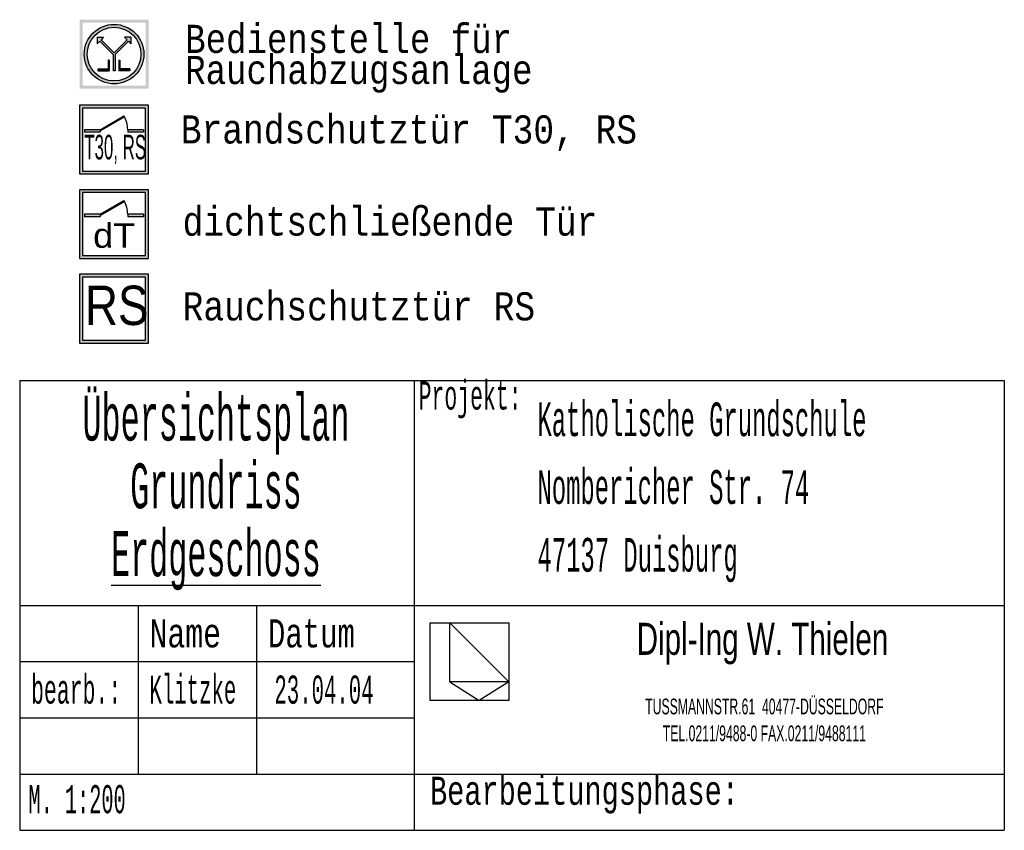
# Model space of a CAD drawing. Header units: metres. Extents: x -10.5 to 26.1, y -9 to 19.2.
# Tile 5 of 22: x -5.3581 to -5.2706, y -5.0678 to -4.9958. Entities that reach past the tile are written whole.
import ezdxf

# ---------------------------------------------------------------- set-up
doc = ezdxf.new("R2010")
doc.units = ezdxf.units.M
doc.linetypes.add('AUSGEZOGEN', pattern=[0])
doc.layers.add('XR$4$STANDARD', color=7, linetype='Continuous', lineweight=25)
doc.layers.add('XR$4$WAENDE', color=7, linetype='Continuous', lineweight=13)
doc.styles.add('ARIAL', font='ARIAL.TTF')
doc.styles.add('LUCIDACONSOLE', font='LUCON.TTF')

msp = doc.modelspace()

# ---------------------------------------------------------------- hatches: boundary and pattern name
at = {"layer": 'XR$4$STANDARD', "linetype": 'AUSGEZOGEN', "lineweight": 140}
h = msp.add_hatch(color=0, dxfattribs=at)
h.paths.add_polyline_path([(-5.346646, -4.995765), (-5.352771, -4.995765), (-5.352771, -5.00189), (-5.346646, -5.00189)])
h.paths.add_polyline_path([(-5.352509, -4.996028), (-5.346909, -4.996028), (-5.346909, -5.001628), (-5.352509, -5.001628)], flags=16)
at = {"layer": 'XR$4$STANDARD', "linetype": 'AUSGEZOGEN', "lineweight": 25}
h = msp.add_hatch(color=0, dxfattribs=at)
h.paths.add_polyline_path([(-5.34706, -4.998828), (-5.34706, -4.998781), (-5.347061, -4.998735), (-5.347063, -4.998689), (-5.347066, -4.998643), (-5.34707, -4.998597), (-5.347074, -4.998551), (-5.347079, -4.998505), (-5.347085, -4.998459), (-5.347092, -4.998413), (-5.3471, -4.998368), (-5.347108, -4.998322), (-5.347117, -4.998277), (-5.347127, -4.998232), (-5.347138, -4.998187), (-5.34715, -4.998142), (-5.347162, -4.998097), (-5.347175, -4.998053), (-5.347189, -4.998009), (-5.347204, -4.997965), (-5.347219, -4.997922), (-5.347236, -4.997878), (-5.347252, -4.997835), (-5.34727, -4.997793), (-5.347289, -4.99775), (-5.347308, -4.997708), (-5.347328, -4.997666), (-5.347348, -4.997625), (-5.34737, -4.997584), (-5.347392, -4.997543), (-5.347414, -4.997503), (-5.347438, -4.997463), (-5.347462, -4.997424), (-5.347487, -4.997385), (-5.347512, -4.997346), (-5.347539, -4.997308), (-5.347566, -4.997271), (-5.347593, -4.997233), (-5.347621, -4.997197), (-5.34765, -4.99716), (-5.347679, -4.997125), (-5.347709, -4.99709), (-5.34774, -4.997055), (-5.347771, -4.997021), (-5.347803, -4.996987), (-5.347835, -4.996954), (-5.347868, -4.996922), (-5.347902, -4.99689), (-5.347936, -4.996859), (-5.347971, -4.996828), (-5.348006, -4.996798), (-5.348042, -4.996769), (-5.348078, -4.99674), (-5.348114, -4.996712), (-5.348152, -4.996684), (-5.348189, -4.996658), (-5.348227, -4.996631), (-5.348266, -4.996606), (-5.348305, -4.996581), (-5.348344, -4.996557), (-5.348384, -4.996533), (-5.348424, -4.996511), (-5.348465, -4.996489), (-5.348506, -4.996467), (-5.348547, -4.996447), (-5.348589, -4.996427), (-5.348631, -4.996408), (-5.348674, -4.996389), (-5.348716, -4.996371), (-5.348759, -4.996354), (-5.348803, -4.996338), (-5.348846, -4.996323), (-5.34889, -4.996308), (-5.348934, -4.996294), (-5.348979, -4.996281), (-5.349023, -4.996269), (-5.349068, -4.996257), (-5.349113, -4.996246), (-5.349158, -4.996236), (-5.349203, -4.996227), (-5.349249, -4.996219), (-5.349294, -4.996211), (-5.34934, -4.996204), (-5.349386, -4.996198), (-5.349432, -4.996193), (-5.349478, -4.996189), (-5.349524, -4.996185), (-5.34957, -4.996182), (-5.349616, -4.99618), (-5.349663, -4.996179), (-5.349709, -4.996179), (-5.349755, -4.996179), (-5.349801, -4.99618), (-5.349847, -4.996182), (-5.349894, -4.996185), (-5.34994, -4.996189), (-5.349986, -4.996193), (-5.350032, -4.996198), (-5.350077, -4.996204), (-5.350123, -4.996211), (-5.350169, -4.996219), (-5.350214, -4.996227), (-5.35026, -4.996236), (-5.350305, -4.996246), (-5.35035, -4.996257), (-5.350394, -4.996269), (-5.350439, -4.996281), (-5.350483, -4.996294), (-5.350527, -4.996308), (-5.350571, -4.996323), (-5.350615, -4.996338), (-5.350658, -4.996354), (-5.350701, -4.996371), (-5.350744, -4.996389), (-5.350786, -4.996408), (-5.350828, -4.996427), (-5.35087, -4.996447), (-5.350911, -4.996467), (-5.350952, -4.996489), (-5.350993, -4.996511), (-5.351033, -4.996533), (-5.351073, -4.996557), (-5.351113, -4.996581), (-5.351152, -4.996606), (-5.35119, -4.996631), (-5.351228, -4.996658), (-5.351266, -4.996684), (-5.351303, -4.996712), (-5.35134, -4.99674), (-5.351376, -4.996769), (-5.351412, -4.996798), (-5.351447, -4.996828), (-5.351481, -4.996859), (-5.351515, -4.99689), (-5.351549, -4.996922), (-5.351582, -4.996954), (-5.351614, -4.996987), (-5.351646, -4.997021), (-5.351677, -4.997055), (-5.351708, -4.99709), (-5.351738, -4.997125), (-5.351768, -4.99716), (-5.351796, -4.997197), (-5.351824, -4.997233), (-5.351852, -4.997271), (-5.351879, -4.997308), (-5.351905, -4.997346), (-5.351931, -4.997385), (-5.351955, -4.997424), (-5.35198, -4.997463), (-5.352003, -4.997503), (-5.352026, -4.997543), (-5.352048, -4.997584), (-5.352069, -4.997625), (-5.35209, -4.997666), (-5.35211, -4.997708), (-5.352129, -4.99775), (-5.352147, -4.997793), (-5.352165, -4.997835), (-5.352182, -4.997878), (-5.352198, -4.997922), (-5.352214, -4.997965), (-5.352228, -4.998009), (-5.352242, -4.998053), (-5.352255, -4.998097), (-5.352268, -4.998142), (-5.352279, -4.998187), (-5.35229, -4.998232), (-5.3523, -4.998277), (-5.352309, -4.998322), (-5.352318, -4.998368), (-5.352325, -4.998413), (-5.352332, -4.998459), (-5.352338, -4.998505), (-5.352343, -4.998551), (-5.352348, -4.998597), (-5.352351, -4.998643), (-5.352354, -4.998689), (-5.352356, -4.998735), (-5.352358, -4.998781), (-5.352358, -4.998828), (-5.352358, -4.998874), (-5.352356, -4.99892), (-5.352354, -4.998966), (-5.352351, -4.999012), (-5.352348, -4.999059), (-5.352343, -4.999105), (-5.352338, -4.999151), (-5.352332, -4.999196), (-5.352325, -4.999242), (-5.352318, -4.999288), (-5.352309, -4.999333), (-5.3523, -4.999378), (-5.35229, -4.999424), (-5.352279, -4.999469), (-5.352268, -4.999513), (-5.352255, -4.999558), (-5.352242, -4.999602), (-5.352228, -4.999646), (-5.352214, -4.99969), (-5.352198, -4.999734), (-5.352182, -4.999777), (-5.352165, -4.99982), (-5.352147, -4.999863), (-5.352129, -4.999905), (-5.35211, -4.999947), (-5.35209, -4.999989), (-5.352069, -5.00003), (-5.352048, -5.000071), (-5.352026, -5.000112), (-5.352003, -5.000152), (-5.35198, -5.000192), (-5.351955, -5.000232), (-5.351931, -5.000271), (-5.351905, -5.000309), (-5.351879, -5.000347), (-5.351852, -5.000385), (-5.351824, -5.000422), (-5.351796, -5.000459), (-5.351768, -5.000495), (-5.351738, -5.000531), (-5.351708, -5.000566), (-5.351677, -5.0006), (-5.351646, -5.000634), (-5.351614, -5.000668), (-5.351582, -5.000701), (-5.351549, -5.000733), (-5.351515, -5.000765), (-5.351481, -5.000796), (-5.351447, -5.000827), (-5.351412, -5.000857), (-5.351376, -5.000886), (-5.35134, -5.000915), (-5.351303, -5.000943), (-5.351266, -5.000971), (-5.351228, -5.000998), (-5.35119, -5.001024), (-5.351152, -5.001049), (-5.351113, -5.001074), (-5.351073, -5.001098), (-5.351033, -5.001122), (-5.350993, -5.001145), (-5.350952, -5.001167), (-5.350911, -5.001188), (-5.35087, -5.001209), (-5.350828, -5.001229), (-5.350786, -5.001248), (-5.350744, -5.001266), (-5.350701, -5.001284), (-5.350658, -5.001301), (-5.350615, -5.001317), (-5.350571, -5.001333), (-5.350527, -5.001347), (-5.350483, -5.001361), (-5.350439, -5.001374), (-5.350394, -5.001387), (-5.35035, -5.001398), (-5.350305, -5.001409), (-5.35026, -5.001419), (-5.350214, -5.001428), (-5.350169, -5.001437), (-5.350123, -5.001444), (-5.350077, -5.001451), (-5.350032, -5.001457), (-5.349986, -5.001462), (-5.34994, -5.001467), (-5.349894, -5.00147), (-5.349847, -5.001473), (-5.349801, -5.001475), (-5.349755, -5.001476), (-5.349709, -5.001477), (-5.349663, -5.001476), (-5.349616, -5.001475), (-5.34957, -5.001473), (-5.349524, -5.00147), (-5.349478, -5.001467), (-5.349432, -5.001462), (-5.349386, -5.001457), (-5.34934, -5.001451), (-5.349294, -5.001444), (-5.349249, -5.001437), (-5.349203, -5.001428), (-5.349158, -5.001419), (-5.349113, -5.001409), (-5.349068, -5.001398), (-5.349023, -5.001387), (-5.348979, -5.001374), (-5.348934, -5.001361), (-5.34889, -5.001347), (-5.348846, -5.001333), (-5.348803, -5.001317), (-5.348759, -5.001301), (-5.348716, -5.001284), (-5.348674, -5.001266), (-5.348631, -5.001248), (-5.348589, -5.001229), (-5.348547, -5.001209), (-5.348506, -5.001188), (-5.348465, -5.001167), (-5.348424, -5.001145), (-5.348384, -5.001122), (-5.348344, -5.001098), (-5.348305, -5.001074), (-5.348266, -5.001049), (-5.348227, -5.001024), (-5.348189, -5.000998), (-5.348152, -5.000971), (-5.348114, -5.000943), (-5.348078, -5.000915), (-5.348042, -5.000886), (-5.348006, -5.000857), (-5.347971, -5.000827), (-5.347936, -5.000796), (-5.347902, -5.000765), (-5.347868, -5.000733), (-5.347835, -5.000701), (-5.347803, -5.000668), (-5.347771, -5.000634), (-5.34774, -5.0006), (-5.347709, -5.000566), (-5.347679, -5.000531), (-5.34765, -5.000495), (-5.347621, -5.000459), (-5.347593, -5.000422), (-5.347566, -5.000385), (-5.347539, -5.000347), (-5.347512, -5.000309), (-5.347487, -5.000271), (-5.347462, -5.000232), (-5.347438, -5.000192), (-5.347414, -5.000152), (-5.347392, -5.000112), (-5.34737, -5.000071), (-5.347348, -5.00003), (-5.347328, -4.999989), (-5.347308, -4.999947), (-5.347289, -4.999905), (-5.34727, -4.999863), (-5.347252, -4.99982), (-5.347236, -4.999777), (-5.347219, -4.999734), (-5.347204, -4.99969), (-5.347189, -4.999646), (-5.347175, -4.999602), (-5.347162, -4.999558), (-5.34715, -4.999513), (-5.347138, -4.999469), (-5.347127, -4.999424), (-5.347117, -4.999378), (-5.347108, -4.999333), (-5.3471, -4.999288), (-5.347092, -4.999242), (-5.347085, -4.999196), (-5.347079, -4.999151), (-5.347074, -4.999105), (-5.34707, -4.999059), (-5.347066, -4.999012), (-5.347063, -4.998966), (-5.347061, -4.99892), (-5.34706, -4.998874)])
h.paths.add_polyline_path([(-5.347322, -4.998786), (-5.347322, -4.998828), (-5.347322, -4.998869), (-5.347324, -4.998911), (-5.347325, -4.998953), (-5.347328, -4.998994), (-5.347331, -4.999036), (-5.347335, -4.999077), (-5.34734, -4.999119), (-5.347345, -4.99916), (-5.347351, -4.999201), (-5.347358, -4.999242), (-5.347366, -4.999283), (-5.347374, -4.999324), (-5.347383, -4.999365), (-5.347393, -4.999405), (-5.347403, -4.999445), (-5.347415, -4.999486), (-5.347426, -4.999525), (-5.347439, -4.999565), (-5.347452, -4.999605), (-5.347466, -4.999644), (-5.347481, -4.999683), (-5.347496, -4.999722), (-5.347512, -4.99976), (-5.347528, -4.999798), (-5.347546, -4.999836), (-5.347564, -4.999874), (-5.347582, -4.999911), (-5.347601, -4.999948), (-5.347621, -4.999985), (-5.347642, -5.000021), (-5.347663, -5.000057), (-5.347685, -5.000092), (-5.347707, -5.000128), (-5.34773, -5.000162), (-5.347754, -5.000197), (-5.347778, -5.000231), (-5.347803, -5.000264), (-5.347828, -5.000297), (-5.347854, -5.00033), (-5.34788, -5.000362), (-5.347908, -5.000393), (-5.347935, -5.000425), (-5.347963, -5.000455), (-5.347992, -5.000486), (-5.348021, -5.000515), (-5.348051, -5.000545), (-5.348081, -5.000573), (-5.348112, -5.000601), (-5.348143, -5.000629), (-5.348175, -5.000656), (-5.348207, -5.000682), (-5.348239, -5.000708), (-5.348272, -5.000734), (-5.348306, -5.000759), (-5.34834, -5.000783), (-5.348374, -5.000806), (-5.348409, -5.000829), (-5.348444, -5.000852), (-5.34848, -5.000873), (-5.348515, -5.000895), (-5.348552, -5.000915), (-5.348588, -5.000935), (-5.348625, -5.000954), (-5.348662, -5.000973), (-5.3487, -5.000991), (-5.348738, -5.001008), (-5.348776, -5.001025), (-5.348815, -5.001041), (-5.348853, -5.001056), (-5.348892, -5.00107), (-5.348932, -5.001084), (-5.348971, -5.001098), (-5.349011, -5.00111), (-5.349051, -5.001122), (-5.349091, -5.001133), (-5.349131, -5.001143), (-5.349172, -5.001153), (-5.349213, -5.001162), (-5.349253, -5.00117), (-5.349294, -5.001178), (-5.349335, -5.001185), (-5.349377, -5.001191), (-5.349418, -5.001197), (-5.349459, -5.001201), (-5.349501, -5.001205), (-5.349542, -5.001209), (-5.349584, -5.001211), (-5.349625, -5.001213), (-5.349667, -5.001214), (-5.349709, -5.001214), (-5.34975, -5.001214), (-5.349792, -5.001213), (-5.349834, -5.001211), (-5.349875, -5.001209), (-5.349917, -5.001205), (-5.349958, -5.001201), (-5.35, -5.001197), (-5.350041, -5.001191), (-5.350082, -5.001185), (-5.350123, -5.001178), (-5.350164, -5.00117), (-5.350205, -5.001162), (-5.350246, -5.001153), (-5.350286, -5.001143), (-5.350326, -5.001133), (-5.350367, -5.001122), (-5.350407, -5.00111), (-5.350446, -5.001098), (-5.350486, -5.001084), (-5.350525, -5.00107), (-5.350564, -5.001056), (-5.350603, -5.001041), (-5.350641, -5.001025), (-5.350679, -5.001008), (-5.350717, -5.000991), (-5.350755, -5.000973), (-5.350792, -5.000954), (-5.350829, -5.000935), (-5.350866, -5.000915), (-5.350902, -5.000895), (-5.350938, -5.000873), (-5.350973, -5.000852), (-5.351009, -5.000829), (-5.351043, -5.000806), (-5.351078, -5.000783), (-5.351112, -5.000759), (-5.351145, -5.000734), (-5.351178, -5.000708), (-5.351211, -5.000682), (-5.351243, -5.000656), (-5.351275, -5.000629), (-5.351306, -5.000601), (-5.351336, -5.000573), (-5.351367, -5.000545), (-5.351396, -5.000515), (-5.351426, -5.000486), (-5.351454, -5.000455), (-5.351482, -5.000425), (-5.35151, -5.000393), (-5.351537, -5.000362), (-5.351564, -5.00033), (-5.351589, -5.000297), (-5.351615, -5.000264), (-5.35164, -5.000231), (-5.351664, -5.000197), (-5.351687, -5.000162), (-5.35171, -5.000128), (-5.351733, -5.000092), (-5.351755, -5.000057), (-5.351776, -5.000021), (-5.351796, -4.999985), (-5.351816, -4.999948), (-5.351835, -4.999911), (-5.351854, -4.999874), (-5.351872, -4.999836), (-5.351889, -4.999798), (-5.351906, -4.99976), (-5.351922, -4.999722), (-5.351937, -4.999683), (-5.351951, -4.999644), (-5.351965, -4.999605), (-5.351979, -4.999565), (-5.351991, -4.999525), (-5.352003, -4.999486), (-5.352014, -4.999445), (-5.352025, -4.999405), (-5.352034, -4.999365), (-5.352043, -4.999324), (-5.352052, -4.999283), (-5.352059, -4.999242), (-5.352066, -4.999201), (-5.352072, -4.99916), (-5.352078, -4.999119), (-5.352082, -4.999077), (-5.352086, -4.999036), (-5.35209, -4.998994), (-5.352092, -4.998953), (-5.352094, -4.998911), (-5.352095, -4.998869), (-5.352095, -4.998828), (-5.352095, -4.998786), (-5.352094, -4.998744), (-5.352092, -4.998703), (-5.35209, -4.998661), (-5.352086, -4.99862), (-5.352082, -4.998578), (-5.352078, -4.998537), (-5.352072, -4.998496), (-5.352066, -4.998454), (-5.352059, -4.998413), (-5.352052, -4.998372), (-5.352043, -4.998331), (-5.352034, -4.998291), (-5.352025, -4.99825), (-5.352014, -4.99821), (-5.352003, -4.99817), (-5.351991, -4.99813), (-5.351979, -4.99809), (-5.351965, -4.998051), (-5.351951, -4.998011), (-5.351937, -4.997972), (-5.351922, -4.997934), (-5.351906, -4.997895), (-5.351889, -4.997857), (-5.351872, -4.997819), (-5.351854, -4.997781), (-5.351835, -4.997744), (-5.351816, -4.997707), (-5.351796, -4.997671), (-5.351776, -4.997634), (-5.351755, -4.997598), (-5.351733, -4.997563), (-5.35171, -4.997528), (-5.351687, -4.997493), (-5.351664, -4.997459), (-5.35164, -4.997425), (-5.351615, -4.997391), (-5.351589, -4.997358), (-5.351564, -4.997326), (-5.351537, -4.997294), (-5.35151, -4.997262), (-5.351482, -4.997231), (-5.351454, -4.9972), (-5.351426, -4.99717), (-5.351396, -4.99714), (-5.351367, -4.997111), (-5.351336, -4.997082), (-5.351306, -4.997054), (-5.351275, -4.997026), (-5.351243, -4.996999), (-5.351211, -4.996973), (-5.351178, -4.996947), (-5.351145, -4.996922), (-5.351112, -4.996897), (-5.351078, -4.996873), (-5.351043, -4.996849), (-5.351009, -4.996826), (-5.350973, -4.996804), (-5.350938, -4.996782), (-5.350902, -4.996761), (-5.350866, -4.99674), (-5.350829, -4.99672), (-5.350792, -4.996701), (-5.350755, -4.996683), (-5.350717, -4.996665), (-5.350679, -4.996647), (-5.350641, -4.996631), (-5.350603, -4.996615), (-5.350564, -4.9966), (-5.350525, -4.996585), (-5.350486, -4.996571), (-5.350446, -4.996558), (-5.350407, -4.996545), (-5.350367, -4.996533), (-5.350326, -4.996522), (-5.350286, -4.996512), (-5.350246, -4.996502), (-5.350205, -4.996493), (-5.350164, -4.996485), (-5.350123, -4.996477), (-5.350082, -4.99647), (-5.350041, -4.996464), (-5.35, -4.996459), (-5.349958, -4.996454), (-5.349917, -4.99645), (-5.349875, -4.996447), (-5.349834, -4.996444), (-5.349792, -4.996442), (-5.34975, -4.996441), (-5.349709, -4.996441), (-5.349667, -4.996441), (-5.349625, -4.996442), (-5.349584, -4.996444), (-5.349542, -4.996447), (-5.349501, -4.99645), (-5.349459, -4.996454), (-5.349418, -4.996459), (-5.349377, -4.996464), (-5.349335, -4.99647), (-5.349294, -4.996477), (-5.349253, -4.996485), (-5.349213, -4.996493), (-5.349172, -4.996502), (-5.349131, -4.996512), (-5.349091, -4.996522), (-5.349051, -4.996533), (-5.349011, -4.996545), (-5.348971, -4.996558), (-5.348932, -4.996571), (-5.348892, -4.996585), (-5.348853, -4.9966), (-5.348815, -4.996615), (-5.348776, -4.996631), (-5.348738, -4.996647), (-5.3487, -4.996665), (-5.348662, -4.996683), (-5.348625, -4.996701), (-5.348588, -4.99672), (-5.348552, -4.99674), (-5.348515, -4.996761), (-5.34848, -4.996782), (-5.348444, -4.996804), (-5.348409, -4.996826), (-5.348374, -4.996849), (-5.34834, -4.996873), (-5.348306, -4.996897), (-5.348272, -4.996922), (-5.348239, -4.996947), (-5.348207, -4.996973), (-5.348175, -4.996999), (-5.348143, -4.997026), (-5.348112, -4.997054), (-5.348081, -4.997082), (-5.348051, -4.997111), (-5.348021, -4.99714), (-5.347992, -4.99717), (-5.347963, -4.9972), (-5.347935, -4.997231), (-5.347908, -4.997262), (-5.34788, -4.997294), (-5.347854, -4.997326), (-5.347828, -4.997358), (-5.347803, -4.997391), (-5.347778, -4.997425), (-5.347754, -4.997459), (-5.34773, -4.997493), (-5.347707, -4.997528), (-5.347685, -4.997563), (-5.347663, -4.997598), (-5.347642, -4.997634), (-5.347621, -4.997671), (-5.347601, -4.997707), (-5.347582, -4.997744), (-5.347564, -4.997781), (-5.347546, -4.997819), (-5.347528, -4.997857), (-5.347512, -4.997895), (-5.347496, -4.997934), (-5.347481, -4.997972), (-5.347466, -4.998011), (-5.347452, -4.998051), (-5.347439, -4.99809), (-5.347426, -4.99813), (-5.347415, -4.99817), (-5.347403, -4.99821), (-5.347393, -4.99825), (-5.347383, -4.998291), (-5.347374, -4.998331), (-5.347366, -4.998372), (-5.347358, -4.998413), (-5.347351, -4.998454), (-5.347345, -4.998496), (-5.34734, -4.998537), (-5.347335, -4.998578), (-5.347331, -4.99862), (-5.347328, -4.998661), (-5.347325, -4.998703), (-5.347324, -4.998744)], flags=16)
for points in [[(-5.348208, -4.997898), (-5.348208, -4.997327), (-5.348779, -4.997327), (-5.348556, -4.997551), (-5.349709, -4.998704), (-5.350862, -4.997551), (-5.350638, -4.997327), (-5.35121, -4.997327), (-5.35121, -4.997898), (-5.350986, -4.997674), (-5.349796, -4.998864), (-5.349796, -5.000315), (-5.349621, -5.000315), (-5.349621, -4.998864), (-5.348432, -4.997674)], [(-5.351109, -5.00014), (-5.351109, -5.000315), (-5.350146, -5.000315), (-5.350146, -4.999364), (-5.350234, -4.999364), (-5.350234, -5.00014)], [(-5.348309, -5.000315), (-5.348309, -5.00014), (-5.349184, -5.00014), (-5.349184, -4.999364), (-5.349271, -4.999364), (-5.349271, -5.000315)]]:
    msp.add_hatch(color=0, dxfattribs=at).paths.add_polyline_path(points)
at = {"layer": 'XR$4$STANDARD', "linetype": 'AUSGEZOGEN', "lineweight": 140}
h = msp.add_hatch(color=0, dxfattribs=at)
h.paths.add_polyline_path([(-5.346661, -5.003358), (-5.352786, -5.003358), (-5.352786, -5.009483), (-5.346661, -5.009483)])
h.paths.add_polyline_path([(-5.352523, -5.00362), (-5.346923, -5.00362), (-5.346923, -5.00922), (-5.352523, -5.00922)], flags=16)
for points in [[(-5.350948, -5.005545), (-5.350948, -5.005656), (-5.348779, -5.004403), (-5.348826, -5.00432)], [(-5.350948, -5.005764), (-5.350948, -5.005545), (-5.352348, -5.005545), (-5.352348, -5.005764)], [(-5.347098, -5.005764), (-5.347098, -5.005545), (-5.348498, -5.005545), (-5.348498, -5.005764)], [(-5.350948, -5.013069), (-5.350948, -5.013179), (-5.348779, -5.011927), (-5.348826, -5.011844)], [(-5.350948, -5.013288), (-5.350948, -5.013069), (-5.352348, -5.013069), (-5.352348, -5.013288)], [(-5.347098, -5.013288), (-5.347098, -5.013069), (-5.348498, -5.013069), (-5.348498, -5.013288)]]:
    msp.add_hatch(color=0, dxfattribs=at).paths.add_polyline_path(points)
h = msp.add_hatch(color=0, dxfattribs=at)
h.paths.add_polyline_path([(-5.346661, -5.010881), (-5.352786, -5.010881), (-5.352786, -5.017006), (-5.346661, -5.017006)])
h.paths.add_polyline_path([(-5.352523, -5.011144), (-5.346923, -5.011144), (-5.346923, -5.016744), (-5.352523, -5.016744)], flags=16)
h = msp.add_hatch(color=0, dxfattribs=at)
h.paths.add_polyline_path([(-5.346661, -5.018405), (-5.352786, -5.018405), (-5.352786, -5.02453), (-5.346661, -5.02453)])
h.paths.add_polyline_path([(-5.352523, -5.018668), (-5.346923, -5.018668), (-5.346923, -5.024268), (-5.352523, -5.024268)], flags=16)

# ---------------------------------------------------------------- linework, layer by layer
at = {"layer": 'XR$4$STANDARD', "color": 0, "linetype": 'AUSGEZOGEN', "lineweight": 25}
for p, q in [((-5.35121, -4.997327), (-5.350638, -4.997327)), ((-5.35121, -4.997327), (-5.35121, -4.997898)), ((-5.350986, -4.997674), (-5.35121, -4.997898)), ((-5.349796, -4.998864), (-5.350986, -4.997674)), ((-5.350638, -4.997327), (-5.350862, -4.997551)), ((-5.349709, -4.998704), (-5.350862, -4.997551)), ((-5.349709, -4.998704), (-5.348556, -4.997551)), ((-5.349621, -4.998864), (-5.348432, -4.997674)), ((-5.348208, -4.997327), (-5.348779, -4.997327)), ((-5.348779, -4.997327), (-5.348556, -4.997551)), ((-5.348432, -4.997674), (-5.348208, -4.997898)), ((-5.348208, -4.997327), (-5.348208, -4.997898)), ((-5.349796, -4.998864), (-5.349796, -5.000315)), ((-5.349621, -4.998864), (-5.349621, -5.000315)), ((-5.350234, -4.999364), (-5.350234, -5.00014)), ((-5.350146, -4.999364), (-5.350234, -4.999364)), ((-5.350146, -4.999364), (-5.350146, -5.000315)), ((-5.349271, -4.999364), (-5.349184, -4.999364)), ((-5.349271, -4.999364), (-5.349271, -5.000315)), ((-5.349184, -4.999364), (-5.349184, -5.00014)), ((-5.351109, -5.00014), (-5.350234, -5.00014)), ((-5.351109, -5.000315), (-5.351109, -5.00014)), ((-5.351109, -5.000315), (-5.350146, -5.000315)), ((-5.349621, -5.000315), (-5.349796, -5.000315)), ((-5.348309, -5.000315), (-5.349271, -5.000315)), ((-5.348309, -5.00014), (-5.349184, -5.00014)), ((-5.348309, -5.00014), (-5.348309, -5.000315)), ((-5.348309, -5.000315), (-5.348309, -5.00014)), ((-5.346661, -5.003358), (-5.352786, -5.003358)), ((-5.352786, -5.003358), (-5.352786, -5.009483)), ((-5.346923, -5.00362), (-5.352523, -5.00362)), ((-5.352523, -5.00362), (-5.352523, -5.00922)), ((-5.346923, -5.00922), (-5.346923, -5.00362)), ((-5.346661, -5.009483), (-5.346661, -5.003358)), ((-5.352523, -5.00922), (-5.346923, -5.00922)), ((-5.352786, -5.009483), (-5.346661, -5.009483)), ((-5.346661, -5.010881), (-5.352786, -5.010881)), ((-5.352786, -5.010881), (-5.352786, -5.017006)), ((-5.346661, -5.017006), (-5.346661, -5.010881)), ((-5.346923, -5.011144), (-5.352523, -5.011144)), ((-5.352523, -5.011144), (-5.352523, -5.016744)), ((-5.346923, -5.016744), (-5.346923, -5.011144)), ((-5.352786, -5.017006), (-5.346661, -5.017006)), ((-5.352523, -5.016744), (-5.346923, -5.016744)), ((-5.346661, -5.018405), (-5.352786, -5.018405)), ((-5.352786, -5.018405), (-5.352786, -5.02453)), ((-5.346923, -5.018668), (-5.352523, -5.018668)), ((-5.352523, -5.018668), (-5.352523, -5.024268)), ((-5.346923, -5.024268), (-5.346923, -5.018668)), ((-5.346661, -5.02453), (-5.346661, -5.018405)), ((-5.352786, -5.02453), (-5.346661, -5.02453)), ((-5.352523, -5.024268), (-5.346923, -5.024268)), ((-5.358095, -5.027836), (-5.270595, -5.027836)), ((-5.323046, -5.027836), (-5.323046, -5.067836)), ((-5.358095, -5.047836), (-5.270595, -5.047836)), ((-5.34757, -5.047836), (-5.34757, -5.062836)), ((-5.337044, -5.047836), (-5.337044, -5.062836)), ((-5.32163, -5.049382), (-5.32163, -5.049382)), ((-5.32163, -5.049382), (-5.32163, -5.049382)), ((-5.32163, -5.049382), (-5.314631, -5.049382)), ((-5.32163, -5.056291), (-5.32163, -5.049382)), ((-5.314631, -5.049382), (-5.314631, -5.049382)), ((-5.314631, -5.049382), (-5.314631, -5.049382)), ((-5.314631, -5.049382), (-5.314631, -5.056291)), ((-5.358095, -5.052836), (-5.323046, -5.052836)), ((-5.314631, -5.056291), (-5.32163, -5.056291)), ((-5.358095, -5.057836), (-5.323046, -5.057836)), ((-5.358095, -5.062836), (-5.270595, -5.062836))]:
    msp.add_line(p, q, dxfattribs=at)
at = {"layer": 'XR$4$STANDARD', "color": 1, "linetype": 'AUSGEZOGEN', "lineweight": 25}
for p, q in [((-5.350948, -5.005545), (-5.348826, -5.00432)), ((-5.350948, -5.005656), (-5.348779, -5.004403)), ((-5.350948, -5.005545), (-5.352348, -5.005545)), ((-5.352348, -5.005545), (-5.352348, -5.005764)), ((-5.350948, -5.005764), (-5.352348, -5.005764)), ((-5.350948, -5.005545), (-5.350948, -5.005764)), ((-5.347098, -5.005545), (-5.348498, -5.005545)), ((-5.348498, -5.005545), (-5.348498, -5.005764)), ((-5.347098, -5.005764), (-5.348498, -5.005764)), ((-5.347098, -5.005545), (-5.347098, -5.005764)), ((-5.350948, -5.013069), (-5.348826, -5.011844)), ((-5.350948, -5.013179), (-5.348779, -5.011927)), ((-5.350948, -5.013069), (-5.352348, -5.013069)), ((-5.352348, -5.013069), (-5.352348, -5.013288)), ((-5.350948, -5.013288), (-5.352348, -5.013288)), ((-5.350948, -5.013069), (-5.350948, -5.013288)), ((-5.347098, -5.013069), (-5.348498, -5.013069)), ((-5.348498, -5.013069), (-5.348498, -5.013288)), ((-5.347098, -5.013288), (-5.348498, -5.013288)), ((-5.347098, -5.013069), (-5.347098, -5.013288)), ((-5.358095, -5.027836), (-5.358095, -5.067836)), ((-5.270595, -5.027836), (-5.270595, -5.067836)), ((-5.319881, -5.054628), (-5.319881, -5.049382)), ((-5.319881, -5.054628), (-5.317256, -5.056291)), ((-5.358095, -5.067836), (-5.270595, -5.067836))]:
    msp.add_line(p, q, dxfattribs=at)
at = {"layer": 'XR$4$STANDARD', "color": 2, "linetype": 'AUSGEZOGEN', "lineweight": 25}
for p, q in [((-5.319881, -5.049382), (-5.314631, -5.054628)), ((-5.314631, -5.054628), (-5.319881, -5.054628)), ((-5.314631, -5.054628), (-5.317256, -5.056291))]:
    msp.add_line(p, q, dxfattribs=at)
at = {"layer": 'XR$4$STANDARD', "color": 0, "linetype": 'AUSGEZOGEN', "lineweight": 25}
for radius in [0.002649, 0.002387]:
    msp.add_circle((-5.349709, -4.998828), radius, dxfattribs=at)
at = {"layer": 'XR$4$STANDARD', "color": 1, "linetype": 'AUSGEZOGEN', "lineweight": 25}
for centre in [(-5.350948, -5.005545), (-5.350948, -5.013069)]:
    msp.add_arc(centre, 0.00245, 0, 30, dxfattribs=at)

# ---------------------------------------------------------------- texts
at = {"layer": 'XR$4$STANDARD', "color": 0, "linetype": 'AUSGEZOGEN', "lineweight": 25, "style": 'LUCIDACONSOLE'}
for s, insert, char_height, width, attachment_point, line_spacing_factor in [('{\\fLucida Console|i0|b0;\\H0.002500;\\W0.857143;\\C7;Bedienstelle für}\\P{\\fLucida Console|i0|b0;\\H0.002500;\\W0.857143;\\C7;Rauchabzugsanlage}\\P', (-5.343388, -4.996222), 0.0025, 0.03630804, 1, 0.662651), ('{\\fLucida Console|i0|b0;\\H0.004000;\\W0.500000;\\C7;Übersichtsplan}\\P{\\fLucida Console|i0|b0;\\H0.004000;\\W0.500000;\\C7;Grundriss}\\P{\\L\\fLucida Console|i0|b0;\\H0.004000;\\W0.500000;\\C7;Erdgeschoss\\l}\\P', (-5.340654, -5.029186), 0.004, 0.02809099, 2, 0.903614)]:
    msp.add_mtext(s, dxfattribs=dict(at, insert=insert, char_height=char_height, width=width, attachment_point=attachment_point, line_spacing_factor=line_spacing_factor))
at = {"layer": 'XR$4$STANDARD', "color": 0, "linetype": 'AUSGEZOGEN', "lineweight": 25, "attachment_point": 7}
for s, insert, char_height, width, style in [('\\W0.87;Brandschutztür\\~T30,\\~RS', (-5.343776, -5.007445), 0.0025, 0.0466602, 'LUCIDACONSOLE'), ('\\W0.49;T30,\\~RS', (-5.352356, -5.008596), 0.0021875, 0.0059275, 'ARIAL'), ('\\W0.87;dichtschließende\\~Tür', (-5.343617, -5.015015), 0.0025, 0.04251628, 'LUCIDACONSOLE'), ('\\W1.05;dT', (-5.351565, -5.016076), 0.0021875, 0.0047225, 'ARIAL'), ('\\W0.83;RS', (-5.352289, -5.022961), 0.0035, 0.00657625, 'ARIAL'), ('\\W0.87;Rauchschutztür\\~RS', (-5.343617, -5.022539), 0.0025, 0.03630661, 'LUCIDACONSOLE'), ('\\W0.54;Projekt:', (-5.322643, -5.031216), 0.0025, 0.01034247, 'LUCIDACONSOLE'), ('\\W0.75;Name', (-5.346558, -5.05161), 0.0025, 0.00769949, 'LUCIDACONSOLE'), ('\\W0.73;Datum', (-5.336032, -5.05161), 0.0025, 0.00937038, 'LUCIDACONSOLE'), ('\\W0.54;bearb.:', (-5.357083, -5.05661), 0.0025, 0.00913685, 'LUCIDACONSOLE'), ('\\W0.52;Klitzke', (-5.346558, -5.05661), 0.0025, 0.00910937, 'LUCIDACONSOLE'), ('\\W0.52;23.04.04', (-5.33546, -5.05661), 0.0025, 0.01031387, 'LUCIDACONSOLE'), ('\\W0.51;M.\\~1:200', (-5.357317, -5.066353), 0.0025, 0.01030795, 'LUCIDACONSOLE'), ('\\W0.72;Bearbeitungsphase:', (-5.32163, -5.066353), 0.0025, 0.03135593, 'LUCIDACONSOLE')]:
    msp.add_mtext(s, dxfattribs=dict(at, insert=insert, char_height=char_height, width=width, style=style))
at = {"layer": 'XR$4$STANDARD', "color": 4, "linetype": 'AUSGEZOGEN', "lineweight": 25, "insert": (-5.292085, -5.05124), "char_height": 0.00285, "width": 0.0344449, "attachment_point": 5}
msp.add_mtext('\\W0.69;Dipl-Ing\\~W.\\~Thielen', dxfattribs=at)
at = {"layer": 'XR$4$STANDARD', "color": 4, "linetype": 'AUSGEZOGEN', "lineweight": 25, "insert": (-5.291918, -5.056125), "char_height": 0.0014, "width": 0.02707253, "attachment_point": 2, "line_spacing_factor": 1.024096}
msp.add_mtext('\\W0.58;TUSSMANNSTR.61\\~\\~40477-DÜSSELDORF\\PTEL.0211/9488-0\\~FAX.0211/9488111', dxfattribs=at)
at = {"layer": 'XR$4$WAENDE', "color": 0, "linetype": 'AUSGEZOGEN', "lineweight": 25, "insert": (-5.312077, -5.029792), "char_height": 0.003, "width": 0.03411183, "attachment_point": 1, "line_spacing_factor": 1.204819, "style": 'LUCIDACONSOLE'}
msp.add_mtext('{\\fLucida Console|i0|b0;\\H0.003000;\\W0.500000;\\C7;Katholische Grundschule}\\P{\\fLucida Console|i0|b0;\\H0.003000;\\W0.500000;\\C7;Nombericher Str. 74}\\P{\\fLucida Console|i0|b0;\\H0.003000;\\W0.500000;\\C7;47137 Duisburg}\\P', dxfattribs=at)

doc.saveas('drawing.dxf')
